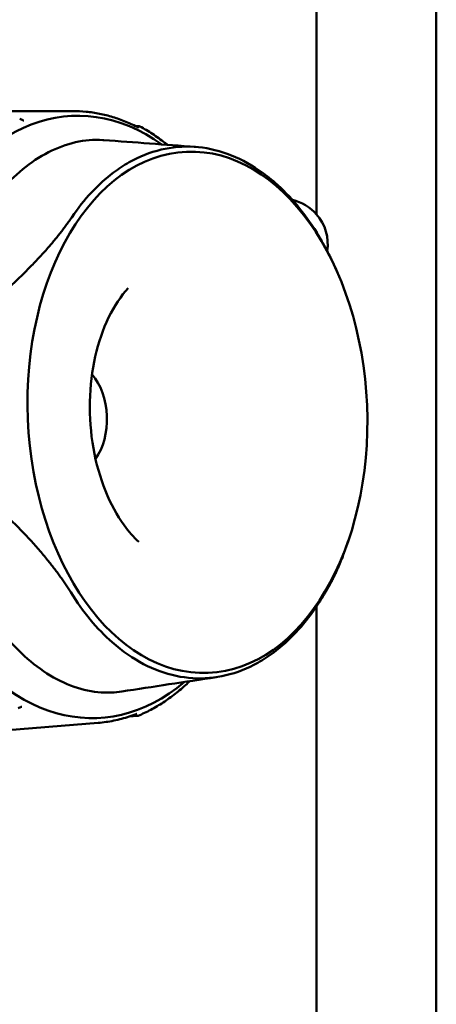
# Model space of a CAD drawing. Header units: millimetres. Extents: x 0 to 4686, y -120 to 1682.
# Tile 109 of 213: x 563 to 581, y 1353 to 1394. Entities that reach past the tile are written whole.
import ezdxf

# ---------------------------------------------------------------- set-up
doc = ezdxf.new("R2010")
doc.units = ezdxf.units.MM
doc.header["$LTSCALE"] = 2
doc.layers.add('Sichtbar (ISO)', color=7, linetype='Continuous', lineweight=50)

msp = doc.modelspace()

# ---------------------------------------------------------------- linework, layer by layer
at = {"layer": 'Sichtbar (ISO)'}
for p, q in [((575.6713, 1398.7601), (575.6713, 1386.3274)), ((580.6713, 1324.9341), (580.6713, 1398.7601)), ((565.4863, 1390.6469), (558.336, 1390.6303)), ((563.2667, 1390.3226), (563.3699, 1390.2728)), ((568.1013, 1390.0206), (568.2405, 1390.02)), ((576.5265, 1383.9301), (576.4413, 1384.1234)), ((576.9922, 1372.6846), (576.852, 1372.2783)), ((575.6713, 1369.9492), (575.6713, 1339.4574)), ((563.3051, 1365.7361), (563.2015, 1365.6882)), ((568.1842, 1365.3661), (567.8361, 1365.3387)), ((566.5451, 1365.078), (559.5538, 1364.5143))]:
    msp.add_line(p, q, dxfattribs=at)
for centre, radius, start, end in [((568.2397, 1389.9197), 0.1, 61.38801, 89.73585), ((574.2363, 1385.0821), 1.9, 40.95163, 77.20678), ((574.2363, 1385.0821), 1.9, 351.44542, 40.95163), ((568.176, 1365.4661), 0.1, 274.53553, 292.76051)]:
    msp.add_arc(centre, radius, start, end, dxfattribs=at)
for centre, major_axis, start_param, end_param in [((565.9908, 1377.8614), (0.521, -12.5815), 2.6755025, 6.7512346), ((565.4366, 1377.8384), (0.0937, -2.2637), 0.6786217, 2.462971)]:
    msp.add_ellipse(centre, major_axis=major_axis, ratio=0.6504716, start_param=start_param, end_param=end_param, dxfattribs=at)
msp.add_ellipse((570.6925, 1378.0561), major_axis=(-0.451, 10.8907), ratio=0.6504716, dxfattribs=at)
for points, knots in [([(568.2368, 1389.9522), (568.0594, 1390.0442), (567.8801, 1390.1274), (567.5186, 1390.2757), (567.3364, 1390.3407), (566.9699, 1390.4524), (566.7855, 1390.499), (566.4155, 1390.5735), (566.2299, 1390.6013), (565.8582, 1390.6383), (565.6721, 1390.6473), (565.4863, 1390.6469)], [4.42338322, 4.42338322, 4.42338322, 4.42338322, 4.48961499, 4.48961499, 4.55584676, 4.55584676, 4.62207853, 4.62207853, 4.68831029, 4.68831029, 4.75454206, 4.75454206, 4.75454206, 4.75454206]), ([(563.3699, 1390.2728), (563.3777, 1390.2691), (563.3855, 1390.2656), (563.4002, 1390.26), (563.4072, 1390.2576), (563.4184, 1390.2545), (563.4229, 1390.2535), (563.4296, 1390.2523), (563.432, 1390.2519), (563.4365, 1390.2514), (563.4384, 1390.2513), (563.4399, 1390.2513)], [0, 0, 0, 0, 0.0025962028, 0.0025962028, 0.0049216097, 0.0049216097, 0.0065509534, 0.0065509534, 0.0076046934, 0.0076046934, 0.0087109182, 0.0087109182, 0.0087109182, 0.0087109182]), ([(568.2368, 1389.9522), (568.2387, 1389.9512), (568.2401, 1389.9506), (568.2403, 1389.9505), (568.2403, 1389.9505), (568.2403, 1389.9505)], [0, 0, 0, 0, 0.0017314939, 0.0017314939, 0.0018811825, 0.0018811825, 0.0018811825, 0.0018811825]), ([(569.4355, 1389.2359), (569.4005, 1389.2641), (569.3655, 1389.2919), (569.1615, 1389.4512), (568.9899, 1389.5746), (568.6421, 1389.8041), (568.4658, 1389.9103), (568.2876, 1390.0075)], [4.26138848, 4.26138848, 4.26138848, 4.26138848, 4.27518933, 4.27518933, 4.34139412, 4.34139412, 4.40759892, 4.40759892, 4.40759892, 4.40759892]), ([(566.783, 1389.4321), (566.7692, 1389.4331), (566.7554, 1389.4341), (566.36, 1389.4591), (565.978, 1389.4262), (564.8245, 1389.1675), (564.0816, 1388.7742), (562.7163, 1387.6601), (562.1036, 1386.9559), (561.5493, 1386.142)], [0.89597669, 0.89597669, 0.89597669, 0.89597669, 0.90236743, 0.90236743, 1.079192, 1.079192, 1.44592333, 1.44592333, 1.8061057, 1.8061057, 1.8061057, 1.8061057]), ([(575.6758, 1385.5649), (575.1641, 1386.3868), (574.5765, 1387.0917), (573.7175, 1387.8424), (573.4975, 1388.0135), (572.4105, 1388.7591), (571.4862, 1389.0946), (569.6268, 1389.2108), (568.7048, 1388.9907), (567.6195, 1388.3808), (567.3998, 1388.2371), (566.5413, 1387.5934), (565.9532, 1386.9616), (565.4385, 1386.2033)], [0.0000433, 0.0000433, 0.0000433, 0.0000433, 0.3349903, 0.3349903, 0.4462097, 0.4462097, 0.8730149, 0.8730149, 1.299822, 1.299822, 1.4110917, 1.4110917, 1.7461923, 1.7461923, 1.7461923, 1.7461923]), ([(567.8001, 1383.2482), (567.5019, 1382.9231), (567.22, 1382.5052), (566.7496, 1381.5323), (566.5588, 1380.9823), (566.2895, 1379.7938), (566.2119, 1379.1549), (566.1834, 1377.8553), (566.2334, 1377.1946), (566.4559, 1375.9267), (566.6281, 1375.3196), (567.0683, 1374.2271), (567.3354, 1373.741), (567.8237, 1373.0685), (568.0298, 1372.8361), (568.2393, 1372.6425)], [5.3583899, 5.3583899, 5.3583899, 5.3583899, 5.661827, 5.661827, 5.9566977, 5.9566977, 6.2536542, 6.2536542, 6.5525379, 6.5525379, 6.8509736, 6.8509736, 7.1469448, 7.1469448, 7.3431278, 7.3431278, 7.3431278, 7.3431278]), ([(561.508, 1370.2862), (562.0571, 1369.4047), (562.665, 1368.6252), (564.0219, 1367.3421), (564.7613, 1366.8563), (565.9119, 1366.4524), (566.2935, 1366.3714), (566.9604, 1366.3292), (567.246, 1366.343), (567.5287, 1366.3863)], [0.0000031, 0.0000031, 0.0000031, 0.0000031, 0.3595293, 0.3595293, 0.7255846, 0.7255846, 0.9023674, 0.9023674, 1.0345771, 1.0345771, 1.0345771, 1.0345771]), ([(565.3977, 1370.5344), (565.908, 1369.7124), (566.4924, 1369.0074), (567.3467, 1368.2565), (567.5655, 1368.0853), (568.6472, 1367.3395), (569.5676, 1367.0038), (571.427, 1366.8876), (572.3528, 1367.1079), (573.4435, 1367.718), (573.6645, 1367.8618), (574.5275, 1368.5057), (575.1189, 1369.1376), (575.635, 1369.896)], [0.0000433, 0.0000433, 0.0000433, 0.0000433, 0.3349903, 0.3349903, 0.4462096, 0.4462096, 0.8730149, 0.8730149, 1.299822, 1.299822, 1.4110917, 1.4110917, 1.7461922, 1.7461922, 1.7461922, 1.7461922]), ([(570.3744, 1366.8203), (570.3321, 1366.7799), (570.2895, 1366.74), (570.0891, 1366.5562), (569.9281, 1366.4197), (569.5999, 1366.1635), (569.4328, 1366.0439), (569.0931, 1365.822), (568.9206, 1365.7198), (568.5709, 1365.5333), (568.3937, 1365.449), (568.2147, 1365.3739)], [4.12479506, 4.12479506, 4.12479506, 4.12479506, 4.14277087, 4.14277087, 4.20897788, 4.20897788, 4.2751849, 4.2751849, 4.34139191, 4.34139191, 4.40759892, 4.40759892, 4.40759892, 4.40759892]), ([(563.3605, 1365.7534), (563.3568, 1365.753), (563.3523, 1365.7523), (563.3425, 1365.75), (563.337, 1365.7485), (563.3229, 1365.7438), (563.3139, 1365.7402), (563.3051, 1365.7361)], [0, 0, 0, 0, 0.0017278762, 0.0017278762, 0.0036032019, 0.0036032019, 0.0065659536, 0.0065659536, 0.0065659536, 0.0065659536]), ([(568.1639, 1365.4567), (568.0585, 1365.4152), (567.9524, 1365.3769), (567.7391, 1365.3068), (567.6319, 1365.275), (567.4165, 1365.2179), (567.3084, 1365.1926), (567.0914, 1365.1486), (566.9825, 1365.1298), (566.7642, 1365.099), (566.6548, 1365.0868), (566.5451, 1365.078)], [4.42338192, 4.42338192, 4.42338192, 4.42338192, 4.46258453, 4.46258453, 4.50178713, 4.50178713, 4.54098974, 4.54098974, 4.58019235, 4.58019235, 4.61939495, 4.61939495, 4.61939495, 4.61939495])]:
    msp.add_open_spline(points, degree=3, knots=knots, dxfattribs=at)
for points in [[(563.4408, 1390.2514), (563.4405, 1390.2514), (563.4402, 1390.2514), (563.4399, 1390.2514)], [(566.783, 1389.4321), (568.0579, 1389.3378), (569.3333, 1389.2435), (570.6099, 1389.1491)], [(571.4909, 1366.9895), (570.1611, 1366.7885), (568.8415, 1366.5874), (567.5287, 1366.3863)], [(563.3605, 1365.7532), (563.3608, 1365.7532), (563.3611, 1365.7533), (563.3614, 1365.7533)], [(568.1644, 1365.4568), (568.1644, 1365.4568), (568.1642, 1365.4568), (568.1639, 1365.4567)]]:
    msp.add_open_spline(points, degree=3, dxfattribs=at)
for points, weights in [([(565.4385, 1386.2033), (564.4722, 1384.7853), (562.7835, 1383.2466)], [1.27927488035, 1.27927491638, 1.2314661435]), ([(576.4413, 1384.1233), (576.1205, 1384.8511), (575.6758, 1385.5649)], [1.26897943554, 1.2792748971, 1.27927488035]), ([(562.7586, 1373.6889), (564.4391, 1372.0724), (565.3977, 1370.5344)], [1.2314661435, 1.2792749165, 1.27927488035]), ([(575.635, 1369.896), (576.4351, 1371.0705), (576.852, 1372.2783)], [1.27927488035, 1.27927491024, 1.24647236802])]:
    msp.add_rational_spline(points, weights, degree=2, dxfattribs=at)

doc.saveas('drawing.dxf')
